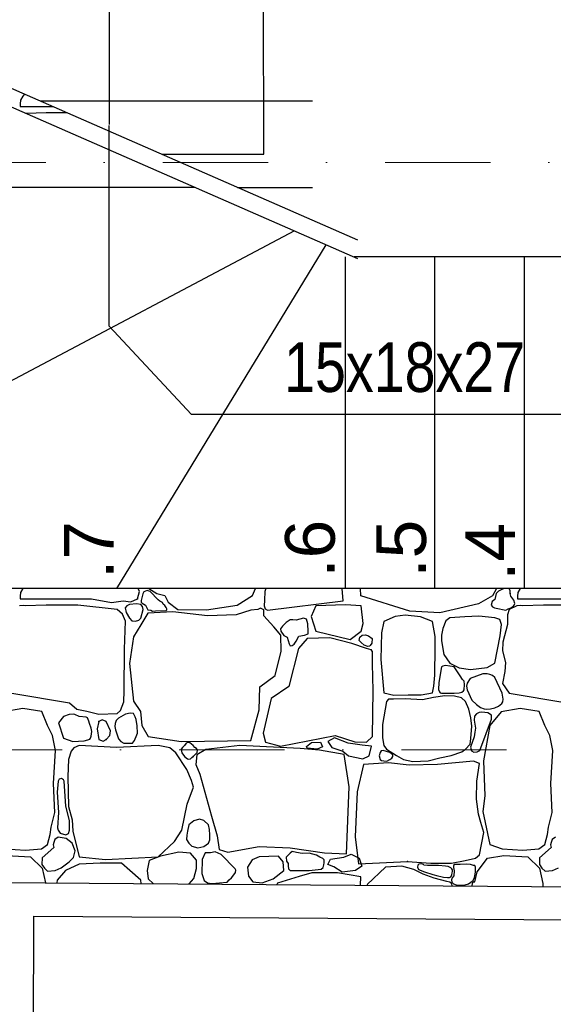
# Model space of a CAD drawing. Header units: millimetres. Extents: x 77315 to 1043159, y -108895 to -47794.
# Tile 47 of 87: x 102504 to 104114, y -101023 to -98052. Entities that reach past the tile are written whole.
import ezdxf

# ---------------------------------------------------------------- set-up
doc = ezdxf.new("R2010")
doc.units = ezdxf.units.MM
doc.header["$MEASUREMENT"] = 0
doc.linetypes.add('Dot & Dashed', pattern=[670.277762, 317.5, -176.388889, 0, -176.388874])
for name, color, linetype in [('_HATCH', 7, 'Continuous'), ('PRZERYWANA', 7, 'Continuous'), ('SCHODY', 7, 'Continuous'), ('Structural - Bearing', 7, 'Continuous'), ('Structural - Grid', 7, 'Continuous')]:
    doc.layers.add(name, color=color, linetype=linetype)
doc.styles.add('STYL_AUTOMATYCZNY_1', font='arial.ttf')
doc.styles.add('STYL_AUTOMATYCZNY_3', font='arial.ttf', dxfattribs={"width": 0.8})

# ---------------------------------------------------------------- blocks, each defined once
blk = doc.blocks.new('*X14')
at = {"layer": '_HATCH'}
for p, q in [((102518.9, -98276.4), (102513.9, -98282.3)), ((102505.5, -98305.3), (102505.4, -98313.4)), ((102506.4, -98294.8), (102505.5, -98305.3)), ((102513.9, -98282.3), (102506.4, -98294.8)), ((102505.4, -98313.4), (102509.7, -98314.1)), ((102509.7, -98314.1), (102604.5, -98313.9)), ((102584.4, -98333.1), (102524.4, -98334.6)), ((102647.7, -98332.8), (102584.4, -98333.1)), ((102505.5, -99791), (102505.4, -99799.1)), ((102506.4, -99780.5), (102505.5, -99791)), ((102513.9, -99767.9), (102506.4, -99780.5)), ((102514, -99767.8), (102513.9, -99767.9)), ((102859.4, -99799.7), (102866, -99777)), ((102866, -99777), (102861.8, -99767.8)), ((102875.6, -99784.1), (102870.4, -99804.6)), ((102879.3, -99777.9), (102875.6, -99784.1)), ((102889.4, -99774.3), (102879.3, -99777.9)), ((102898.1, -99777), (102889.4, -99774.3)), ((102894.3, -99767.8), (102917.6, -99783.2)), ((102922.4, -99802.5), (102898.1, -99777)), ((102917.6, -99783.2), (102942.3, -99789.8)), ((102942.3, -99789.8), (102951.8, -99809.2)), ((103160.3, -99818.3), (103206.5, -99789.8)), ((103206.5, -99789.8), (103215.6, -99767.8)), ((103244.2, -99777.7), (103242.4, -99802.9)), ((103247, -99767.8), (103244.2, -99777.7)), ((103479.6, -99805.1), (103477.4, -99767.8)), ((103533.3, -99790.2), (103532.4, -99767.8)), ((103681.6, -99836.8), (103533.3, -99790.2)), ((103930.8, -99790.6), (103888.3, -99814.2)), ((103942, -99770), (103930.8, -99790.6)), ((103941.1, -99783.2), (103937, -99801.3)), ((103948.9, -99775.9), (103941.1, -99783.2)), ((103942.3, -99767.8), (103942, -99770)), ((103960.7, -99770.6), (103948.9, -99775.9)), ((103967.3, -99767.8), (103960.7, -99770.6)), ((103983.9, -99775.3), (103980.7, -99767.8)), ((103983.3, -99783.2), (103983.9, -99775.3)), ((103986.2, -99791.4), (103983.3, -99783.2)), ((103994.9, -99803), (103986.2, -99791.4)), ((104005.5, -99791), (104005.4, -99799.1)), ((104006.4, -99780.5), (104005.5, -99791)), ((104013.9, -99767.9), (104006.4, -99780.5)), ((104014, -99767.8), (104013.9, -99767.9)), ((102515, -99819.4), (102503.5, -99820.1)), ((102505.4, -99799.1), (102509.7, -99799.7)), ((102509.7, -99799.7), (102721.1, -99799.3)), ((102520.5, -99820.4), (102515, -99819.4)), ((102584.4, -99818.7), (102520.5, -99820.4)), ((102679.8, -99818.3), (102584.4, -99818.7)), ((102798.7, -99831.5), (102679.8, -99818.3)), ((102721.1, -99799.3), (102780.9, -99810.9)), ((102780.9, -99810.9), (102816.4, -99805.9)), ((102816.4, -99805.9), (102840, -99808.4)), ((102827.3, -99820), (102822.7, -99826.7)), ((102835.8, -99816.6), (102827.3, -99820)), ((102856.8, -99814.5), (102835.8, -99816.6)), ((102840, -99808.4), (102859.4, -99799.7)), ((102869.3, -99816.6), (102856.8, -99814.5)), ((102875.3, -99822.3), (102869.3, -99816.6)), ((102870.4, -99804.6), (102870.7, -99809.7)), ((102870.7, -99809.7), (102873.9, -99812.6)), ((102873.9, -99812.6), (102884, -99818.7)), ((102876.8, -99831.3), (102875.3, -99822.3)), ((102884, -99818.7), (102890.5, -99832.1)), ((102927.5, -99806.3), (102922.4, -99802.5)), ((102934.7, -99810.9), (102927.5, -99806.3)), ((102937.2, -99815.5), (102934.7, -99810.9)), ((102942.4, -99819.9), (102937.2, -99815.5)), ((102946.1, -99825.2), (102942.4, -99819.9)), ((102951.8, -99809.2), (102981.1, -99831.9)), ((103067.8, -99832.7), (103160.3, -99818.3)), ((103242.4, -99802.9), (103241.5, -99820.7)), ((103241.5, -99820.7), (103244.4, -99830)), ((103251.5, -99833.6), (103479.6, -99805.1)), ((103397.7, -99820.7), (103383.3, -99852.3)), ((103486.6, -99817.3), (103397.7, -99820.7)), ((103533.9, -99820.7), (103486.6, -99817.3)), ((103540.6, -99874.3), (103533.9, -99820.7)), ((103888.3, -99814.2), (103772, -99841.3)), ((103929.1, -99807.6), (103926.8, -99818.7)), ((103926.8, -99818.7), (103930, -99824)), ((103937, -99801.3), (103929.1, -99807.6)), ((104003.5, -99820.1), (103980.8, -99831.5)), ((103983.3, -99827.4), (103992.5, -99822.4)), ((103992.5, -99822.4), (103995.4, -99818.1)), ((103997.4, -99813.4), (103994.9, -99803)), ((103995.4, -99818.1), (103997.4, -99813.4)), ((104015, -99819.4), (104003.5, -99820.1)), ((104005.4, -99799.1), (104009.7, -99799.7)), ((104009.7, -99799.7), (104221.1, -99799.3)), ((104020.5, -99820.4), (104015, -99819.4)), ((104084.4, -99818.7), (104020.5, -99820.4)), ((104179.8, -99818.3), (104084.4, -99818.7)), ((102814.6, -99845.6), (102798.7, -99831.5)), ((102823.1, -99867.2), (102814.6, -99845.6)), ((102822.7, -99826.7), (102825.6, -99840.8)), ((102825.6, -99840.8), (102835.8, -99857.9)), ((102869.3, -99857.9), (102876.8, -99831.3)), ((102890.7, -99843.1), (102869.3, -99877.4)), ((102890.5, -99832.1), (102899.8, -99834)), ((102965.9, -99838.9), (102890.7, -99843.1)), ((102899.8, -99834), (102905.4, -99836.3)), ((102905.4, -99836.3), (102913.6, -99835.8)), ((102913.6, -99835.8), (102945.9, -99834.9)), ((102945.9, -99834.9), (102948.3, -99832.9)), ((102948.2, -99829.7), (102946.1, -99825.2)), ((102948.3, -99832.9), (102948.2, -99829.7)), ((103070.7, -99850.9), (102965.9, -99838.9)), ((102981.1, -99831.9), (103067.8, -99832.7)), ((103157.8, -99848), (103070.7, -99850.9)), ((103201.2, -99833.2), (103157.8, -99848)), ((103222.9, -99831.7), (103201.2, -99833.2)), ((103230.3, -99827.9), (103222.9, -99831.7)), ((103240.9, -99832.4), (103230.3, -99827.9)), ((103240.4, -99850.9), (103240.9, -99832.4)), ((103270.9, -99883.5), (103240.4, -99850.9)), ((103244.4, -99830), (103251.5, -99833.6)), ((103383.3, -99852.3), (103397.7, -99897.4)), ((103636.7, -99852.3), (103602.8, -99868.2)), ((103667.1, -99848.8), (103636.7, -99852.3)), ((103713.4, -99853.4), (103667.1, -99848.8)), ((103772, -99841.3), (103681.6, -99836.8)), ((103749, -99868.2), (103713.4, -99853.4)), ((103846.8, -99853.4), (103801.9, -99856.4)), ((103889, -99852), (103846.8, -99853.4)), ((103937.7, -99856.4), (103889, -99852)), ((103930, -99824), (103932.2, -99824.7)), ((103932.2, -99824.7), (103936.7, -99826.9)), ((103936.7, -99826.9), (103941.1, -99827.4)), ((103941.1, -99827.4), (103970.8, -99834)), ((103970.8, -99834), (103977.4, -99829.1)), ((103976.1, -99848.1), (103975.6, -99876.6)), ((103980.8, -99831.5), (103976.1, -99848.1)), ((103977.4, -99829.1), (103983.3, -99827.4)), ((102820.9, -99951.4), (102823.1, -99867.2)), ((102835.8, -99857.9), (102842.6, -99865.7)), ((102842.6, -99865.7), (102853.4, -99866.8)), ((102869.3, -99877.4), (102847.8, -99913.7)), ((102853.4, -99866.8), (102863.5, -99863.6)), ((102863.5, -99863.6), (102869.3, -99857.9)), ((103297.3, -99881.8), (103291.5, -99890.4)), ((103308.5, -99870.6), (103297.3, -99881.8)), ((103320.6, -99863), (103308.5, -99870.6)), ((103328.4, -99862.8), (103320.6, -99863)), ((103337.8, -99863.7), (103328.4, -99862.8)), ((103360.2, -99857.9), (103337.8, -99863.7)), ((103369.5, -99861.1), (103360.2, -99857.9)), ((103373.2, -99875), (103369.5, -99861.1)), ((103374.7, -99897.6), (103373.2, -99875)), ((103533.9, -99897.4), (103540.6, -99874.3)), ((103602.8, -99868.2), (103595.6, -99901.8)), ((103757.7, -99912.8), (103749, -99868.2)), ((103789.5, -99866.1), (103780.3, -99888.9)), ((103801.9, -99856.4), (103789.5, -99866.1)), ((103952.2, -99861.8), (103937.7, -99856.4)), ((103957.4, -99877.1), (103952.2, -99861.8)), ((103953.4, -99911.4), (103957.4, -99877.1)), ((103975.6, -99876.6), (103961.9, -99930.2)), ((103291.6, -99908.7), (103270.9, -99883.5)), ((103291.5, -99890.4), (103291.6, -99897.4)), ((103291.6, -99897.4), (103301.4, -99910.1)), ((103293.2, -99957), (103291.6, -99908.7)), ((103301.4, -99910.1), (103311.4, -99915.1)), ((103338, -99927.4), (103346.1, -99911.8)), ((103346.1, -99911.8), (103363.8, -99908.8)), ((103363.8, -99908.8), (103374.3, -99904.5)), ((103374.3, -99904.5), (103374.7, -99897.6)), ((103397.7, -99897.4), (103500.8, -99921.9)), ((103500.8, -99921.9), (103533.9, -99897.4)), ((103530.4, -99915.5), (103537.7, -99908.9)), ((103537.7, -99908.9), (103547.7, -99907.7)), ((103547.7, -99907.7), (103556.9, -99910.9)), ((103556.9, -99910.9), (103568, -99919.4)), ((103595.6, -99901.8), (103594, -99982.7)), ((103757.4, -99945.8), (103757.7, -99912.8)), ((103780.3, -99888.9), (103776.8, -99908.9)), ((103776.8, -99908.9), (103777.1, -99925.9)), ((103937.7, -99993), (103953.4, -99911.4)), ((102847.8, -99913.7), (102835.8, -99995)), ((103311.4, -99915.1), (103317.6, -99935.5)), ((103317.6, -99935.5), (103319.8, -99941)), ((103319.8, -99941), (103326.4, -99940.2)), ((103326.4, -99940.2), (103332.1, -99935.7)), ((103332.1, -99935.7), (103338, -99927.4)), ((103371.6, -99919.4), (103345.2, -99949.2)), ((103440.2, -99917), (103371.6, -99919.4)), ((103506.2, -99933.9), (103440.2, -99917)), ((103550.8, -99949.2), (103506.2, -99933.9)), ((103528.7, -99925.3), (103530.4, -99915.5)), ((103533.9, -99931.6), (103528.7, -99925.3)), ((103543, -99939.3), (103533.9, -99931.6)), ((103554.2, -99943.3), (103543, -99939.3)), ((103561.8, -99939.9), (103559.2, -99942.7)), ((103566.1, -99933.6), (103561.8, -99939.9)), ((103568, -99919.4), (103566.1, -99933.6)), ((103777.1, -99925.9), (103783.9, -99967.8)), ((103961.9, -99930.2), (103960.2, -99956.2)), ((102819.6, -100076.9), (102820.9, -99951.4)), ((103274.6, -100030.9), (103293.2, -99957)), ((103345.2, -99949.2), (103316.3, -100063.9)), ((103564.2, -99952.9), (103550.8, -99949.2)), ((103559.2, -99942.7), (103554.2, -99943.3)), ((103568.4, -99957.9), (103564.2, -99952.9)), ((103568.6, -99962), (103568.4, -99957.9)), ((103569, -99995.8), (103568.6, -99962)), ((103756.2, -100029.5), (103757.4, -99945.8)), ((103783.9, -99967.8), (103801.9, -99993)), ((103960.2, -99956.2), (103969.3, -99991.3)), ((102835.8, -99995), (102847.4, -100107.7)), ((103570.6, -100075.5), (103569, -99995.8)), ((103594, -99982.7), (103602.8, -100083)), ((103788.8, -100000.4), (103780.3, -100002.8)), ((103814.8, -100004.9), (103788.8, -100000.4)), ((103801.9, -99993), (103830.1, -100007.3)), ((103914.3, -100006.8), (103937.7, -99993)), ((103969.3, -99991.3), (103967.9, -100018.5)), ((103228.8, -100064.7), (103274.6, -100030.9)), ((103753.7, -100062.9), (103756.2, -100029.5)), ((103777.1, -100004.9), (103768.3, -100052.2)), ((103780.3, -100002.8), (103777.1, -100004.9)), ((103832.6, -100031.7), (103814.8, -100004.9)), ((103830.1, -100007.3), (103864.1, -100012.7)), ((103840.2, -100042.4), (103832.6, -100031.7)), ((103901.6, -100025.9), (103863.2, -100040)), ((103864.1, -100012.7), (103914.3, -100006.8)), ((103914.2, -100025.4), (103901.6, -100025.9)), ((103922.2, -100027.3), (103914.2, -100025.4)), ((103930.6, -100031), (103922.2, -100027.3)), ((103937.5, -100036.7), (103930.6, -100031)), ((103967.9, -100018.5), (103960.6, -100054.4)), ((103768.3, -100052.2), (103768, -100072.5)), ((103844.8, -100047.6), (103840.2, -100042.4)), ((103846.3, -100057.6), (103844.8, -100047.6)), ((103845, -100074), (103846.3, -100057.6)), ((103854.3, -100053.4), (103852.3, -100062.5)), ((103863.2, -100040), (103854.3, -100053.4)), ((103960, -100084.3), (103937.5, -100036.7)), ((103960.6, -100054.4), (103980.8, -100084.1)), ((102480.8, -100084.1), (102654.2, -100113.6)), ((102818.8, -100110.5), (102819.6, -100076.9)), ((103227.2, -100134.5), (103228.8, -100064.7)), ((103316.3, -100063.9), (103262.7, -100099.8)), ((103568.1, -100214.6), (103570.6, -100075.5)), ((103602.8, -100083), (103633.2, -100089.8)), ((103633.2, -100089.8), (103675.6, -100089.2)), ((103675.6, -100089.2), (103715.8, -100089.1)), ((103715.8, -100089.1), (103749, -100083)), ((103749, -100083), (103753.7, -100062.9)), ((103768, -100072.5), (103770.6, -100079.5)), ((103770.6, -100079.5), (103772.2, -100083.5)), ((103772.2, -100083.5), (103777.1, -100084.3)), ((103777.1, -100084.3), (103814.8, -100084.3)), ((103814.8, -100084.3), (103830.4, -100083)), ((103830.4, -100083), (103837.6, -100081.2)), ((103837.6, -100081.2), (103843, -100077.3)), ((103843, -100077.3), (103845, -100074)), ((103852.3, -100062.5), (103853.9, -100073.6)), ((103853.9, -100073.6), (103867.7, -100105.6)), ((103962.9, -100102.5), (103960, -100084.3)), ((103980.8, -100084.1), (104154.2, -100113.6)), ((102654.2, -100113.6), (102677.1, -100131.8)), ((102808.8, -100136.7), (102818.8, -100110.5)), ((102847.4, -100107.7), (102868.9, -100139.5)), ((103262.7, -100099.8), (103239.1, -100205.1)), ((103610.6, -100109.2), (103598.6, -100178.9)), ((103616.9, -100102.2), (103610.6, -100109.2)), ((103631.9, -100101.7), (103616.9, -100102.2)), ((103666.7, -100101.1), (103631.9, -100101.7)), ((103719.7, -100104.4), (103666.7, -100101.1)), ((103753, -100097.1), (103719.7, -100104.4)), ((103786.9, -100092.4), (103753, -100097.1)), ((103815.4, -100092.9), (103786.9, -100092.4)), ((103837.4, -100097.8), (103815.4, -100092.9)), ((103849.3, -100109.2), (103837.4, -100097.8)), ((103859.1, -100131.9), (103849.3, -100109.2)), ((103867.7, -100105.6), (103882.4, -100118.3)), ((103882.4, -100118.3), (103894, -100127.3)), ((103948.9, -100122.9), (103959, -100114.7)), ((103959, -100114.7), (103961.8, -100110.3)), ((103961.8, -100110.3), (103962.9, -100102.5)), ((102514.3, -100130), (102456.5, -100140.7)), ((102571.2, -100139), (102514.3, -100130)), ((102588.2, -100181.1), (102571.2, -100139)), ((102654.1, -100148.3), (102636.5, -100154.3)), ((102667.4, -100147.3), (102654.1, -100148.3)), ((102670.3, -100148.6), (102667.4, -100147.3)), ((102683.5, -100154.3), (102670.3, -100148.6)), ((102677.1, -100131.8), (102706.8, -100138.8)), ((102706.8, -100138.8), (102743.5, -100147.1)), ((102743.5, -100147.1), (102798.7, -100145.2)), ((102798.7, -100145.2), (102808.8, -100136.7)), ((102823.2, -100147.2), (102802, -100159.7)), ((102837.8, -100144), (102823.2, -100147.2)), ((102848.1, -100145.4), (102837.8, -100144)), ((102852.3, -100155.6), (102848.1, -100145.4)), ((102868.9, -100139.5), (102873, -100181.1)), ((103201.2, -100227), (103227.2, -100134.5)), ((103864.7, -100158.6), (103859.1, -100131.9)), ((103881.7, -100145.9), (103876.5, -100153.1)), ((103890.5, -100142.3), (103881.7, -100145.9)), ((103898.4, -100141.3), (103890.5, -100142.3)), ((103894, -100127.3), (103905.3, -100131.5)), ((103916, -100143.2), (103898.4, -100141.3)), ((103905.3, -100131.5), (103912.3, -100132)), ((103912.3, -100132), (103924.4, -100131.1)), ((103927.3, -100150.7), (103916, -100143.2)), ((103956.5, -100140.7), (103922.2, -100181.1)), ((103924.4, -100131.1), (103937, -100128.1)), ((103937, -100128.1), (103948.9, -100122.9)), ((104014.3, -100130), (103956.5, -100140.7)), ((104071.2, -100139), (104014.3, -100130)), ((104088.2, -100181.1), (104071.2, -100139)), ((102636.5, -100154.3), (102621.2, -100173.7)), ((102621.2, -100173.7), (102636.5, -100220)), ((102705.1, -100156.8), (102683.5, -100154.3)), ((102709.1, -100158.9), (102705.1, -100156.8)), ((102713, -100168), (102709.1, -100158.9)), ((102714.5, -100175.8), (102713, -100168)), ((102719.7, -100189.3), (102714.5, -100175.8)), ((102743, -100170), (102737.6, -100191.9)), ((102753.1, -100164.6), (102743, -100170)), ((102764.8, -100170), (102753.1, -100164.6)), ((102778, -100198.1), (102764.8, -100170)), ((102792.6, -100175.7), (102791.3, -100184.5)), ((102795.2, -100166.8), (102792.6, -100175.7)), ((102802, -100159.7), (102795.2, -100166.8)), ((102855.3, -100163.3), (102852.3, -100155.6)), ((102858.8, -100182.1), (102855.3, -100163.3)), ((103598.6, -100178.9), (103599.1, -100218.5)), ((103867.8, -100183.9), (103864.7, -100158.6)), ((103876.5, -100153.1), (103875.4, -100165.9)), ((103875.4, -100165.9), (103879.2, -100189.2)), ((103892.5, -100257.5), (103927.1, -100162.4)), ((103927.1, -100162.4), (103927.8, -100155.4)), ((103927.8, -100155.4), (103927.3, -100150.7)), ((102603.4, -100212.1), (102588.2, -100181.1)), ((102722.3, -100199.3), (102719.7, -100189.3)), ((102720.1, -100213.3), (102722.3, -100199.3)), ((102737.6, -100191.9), (102743, -100223.7)), ((102776, -100211.3), (102778, -100198.1)), ((102791.3, -100184.5), (102792.9, -100194.4)), ((102792.9, -100194.4), (102802, -100221.6)), ((102856, -100215.2), (102859.8, -100204.3)), ((102859.8, -100204.3), (102858.8, -100182.1)), ((102873, -100181.1), (102892.4, -100215)), ((103239.1, -100205.1), (103245.3, -100231.9)), ((103865.2, -100220.8), (103867.8, -100183.9)), ((103877.3, -100201.7), (103874.7, -100215.9)), ((103879.2, -100189.2), (103877.3, -100201.7)), ((103922.2, -100181.1), (103902.8, -100288.5)), ((104103.4, -100212.1), (104088.2, -100181.1)), ((102612.9, -100257.5), (102603.4, -100212.1)), ((102636.5, -100220), (102664.5, -100229.4)), ((102664.5, -100229.4), (102698.4, -100227.4)), ((102698.4, -100227.4), (102710.3, -100225.3)), ((102710.3, -100225.3), (102716.1, -100223)), ((102716.1, -100223), (102717.8, -100220)), ((102717.8, -100220), (102720.1, -100213.3)), ((102743, -100223.7), (102756, -100229.1)), ((102756, -100229.1), (102764.8, -100223.7)), ((102764.8, -100223.7), (102776, -100211.3)), ((102802, -100221.6), (102809.7, -100229.9)), ((102809.7, -100229.9), (102818.4, -100234.6)), ((102818.4, -100234.6), (102830.8, -100234.8)), ((102830.8, -100234.8), (102844.5, -100234.4)), ((102844.5, -100234.4), (102847.3, -100231.1)), ((102847.3, -100231.1), (102850.3, -100227.1)), ((102850.3, -100227.1), (102852.3, -100221.6)), ((102852.3, -100221.6), (102856, -100215.2)), ((102892.4, -100215), (102991, -100230.3)), ((102991, -100230.3), (103201.2, -100227)), ((103006.5, -100234.8), (103001, -100241.8)), ((103011.8, -100232.5), (103006.5, -100234.8)), ((103017.1, -100233.6), (103011.8, -100232.5)), ((103027.8, -100241.8), (103017.1, -100233.6)), ((103245.3, -100231.9), (103290.7, -100244.3)), ((103290.7, -100244.3), (103455.9, -100211.3)), ((103369.5, -100244.7), (103384.7, -100232.4)), ((103384.7, -100232.4), (103411.2, -100231.4)), ((103411.2, -100231.4), (103418, -100246.2)), ((103454.3, -100219.2), (103434.2, -100229.5)), ((103434.2, -100229.5), (103446, -100248.1)), ((103495.6, -100234.9), (103454.3, -100219.2)), ((103455.9, -100211.3), (103515.3, -100231.1)), ((103537.8, -100240.8), (103495.6, -100234.9)), ((103515.3, -100231.1), (103550.8, -100231.9)), ((103550.8, -100231.9), (103568.1, -100214.6)), ((103599.1, -100218.5), (103602.4, -100241.8)), ((103849.3, -100253.3), (103862.6, -100238.3)), ((103862.6, -100238.3), (103865.2, -100220.8)), ((103874.7, -100215.9), (103864.5, -100247.3)), ((104112.9, -100257.5), (104103.4, -100212.1)), ((102606.7, -100356.2), (102612.9, -100257.5)), ((102659.2, -100259.2), (102652.1, -100283.9)), ((102667.8, -100249.3), (102659.2, -100259.2)), ((102684.3, -100241.8), (102667.8, -100249.3)), ((102796.6, -100248), (102684.3, -100241.8)), ((102922.4, -100241.8), (102796.6, -100248)), ((102956.8, -100249.3), (102922.4, -100241.8)), ((102975.8, -100264.1), (102956.8, -100249.3)), ((103008.4, -100314.1), (102975.8, -100264.1)), ((102995, -100247.9), (102991.5, -100253.4)), ((102991.5, -100253.4), (102993.3, -100263.8)), ((102993.3, -100263.8), (103001, -100274.9)), ((103001, -100241.8), (102995, -100247.9)), ((103032.4, -100248.4), (103027.8, -100241.8)), ((103027.8, -100274.9), (103039.6, -100263.4)), ((103037.3, -100250.9), (103032.4, -100248.4)), ((103040.4, -100256.2), (103037.3, -100250.9)), ((103066.2, -100253.8), (103038.5, -100270.3)), ((103039.6, -100263.4), (103040.4, -100256.2)), ((103168.1, -100241.8), (103066.2, -100253.8)), ((103350.2, -100250.9), (103168.1, -100241.8)), ((103408.4, -100256.3), (103350.2, -100250.9)), ((103371.9, -100250.1), (103369.5, -100244.7)), ((103401.9, -100252.5), (103371.9, -100250.1)), ((103418, -100246.2), (103401.9, -100252.5)), ((103483, -100269.4), (103408.4, -100256.3)), ((103446, -100248.1), (103478.9, -100258.9)), ((103478.9, -100258.9), (103496.1, -100273.6)), ((103565.2, -100243.7), (103537.8, -100240.8)), ((103558.9, -100273.6), (103565.2, -100243.7)), ((103591.5, -100263.5), (103588.7, -100272.7)), ((103594.3, -100258.4), (103591.5, -100263.5)), ((103601, -100257.3), (103594.3, -100258.4)), ((103620.5, -100263.5), (103601, -100257.3)), ((103602.4, -100241.8), (103610.6, -100253.3)), ((103610.6, -100253.3), (103641.2, -100272.5)), ((103629.9, -100269.6), (103620.5, -100263.5)), ((103805.8, -100271.7), (103838.3, -100261.2)), ((103838.3, -100261.2), (103849.3, -100253.3)), ((103864.5, -100247.3), (103866.8, -100257.9)), ((103866.8, -100257.9), (103873.9, -100261.8)), ((103873.9, -100261.8), (103884.2, -100261.2)), ((103884.2, -100261.2), (103892.5, -100257.5)), ((104106.7, -100356.2), (104112.9, -100257.5)), ((102652.1, -100283.9), (102649.3, -100335.9)), ((103001, -100274.9), (103010.3, -100282.2)), ((103010.3, -100282.2), (103015, -100283.6)), ((103015, -100283.6), (103019.9, -100282.1)), ((103019.9, -100282.1), (103023.3, -100278.6)), ((103023.3, -100278.6), (103027.8, -100274.9)), ((103038.5, -100270.3), (103035.6, -100299.6)), ((103498, -100366.5), (103483, -100269.4)), ((103496.1, -100273.6), (103539.2, -100282.5)), ((103539.2, -100282.5), (103558.9, -100273.6)), ((103616.5, -100294.6), (103541.8, -100299.2)), ((103588.7, -100272.7), (103591.5, -100283.7)), ((103591.5, -100283.7), (103595.5, -100286.7)), ((103595.5, -100286.7), (103602.2, -100288.2)), ((103602.2, -100288.2), (103612.1, -100288.7)), ((103612.1, -100288.7), (103620.5, -100283.7)), ((103678.7, -100301.5), (103616.5, -100294.6)), ((103620.5, -100283.7), (103626.6, -100280.2)), ((103626.6, -100280.2), (103629.4, -100275.6)), ((103629.4, -100275.6), (103629.9, -100269.6)), ((103641.2, -100272.5), (103661.6, -100283.7)), ((103661.6, -100283.7), (103690.1, -100290.3)), ((103764.6, -100298.8), (103678.7, -100301.5)), ((103690.1, -100290.3), (103736.6, -100287.7)), ((103736.6, -100287.7), (103771.5, -100279.2)), ((103873.3, -100289.3), (103764.6, -100298.8)), ((103771.5, -100279.2), (103805.8, -100271.7)), ((103891.5, -100296.1), (103873.3, -100289.3)), ((103883, -100349.6), (103891.5, -100296.1)), ((103902.8, -100288.5), (103906.9, -100393.7)), ((103022.8, -100347.9), (103008.4, -100314.1)), ((103035.6, -100299.6), (103047.4, -100328.9)), ((103541.8, -100299.2), (103522.4, -100382.1)), ((102610, -100443.7), (102606.7, -100356.2)), ((102620.4, -100349.6), (102617.3, -100383.2)), ((102623.5, -100343.7), (102620.4, -100349.6)), ((102630.1, -100341.4), (102623.5, -100343.7)), ((102636.4, -100345.6), (102630.1, -100341.4)), ((102638.1, -100349.6), (102636.4, -100345.6)), ((102643.4, -100425.3), (102638.1, -100349.6)), ((102649.3, -100335.9), (102651.3, -100426.3)), ((103028.6, -100367.7), (103022.8, -100347.9)), ((103047.4, -100328.9), (103083.1, -100455.2)), ((103882.1, -100403.8), (103883, -100349.6)), ((104110, -100443.7), (104106.7, -100356.2)), ((102617.3, -100383.2), (102621.9, -100444)), ((103009.6, -100418.5), (103028.6, -100367.7)), ((103490.1, -100569.2), (103498, -100366.5)), ((103522.4, -100382.1), (103515.9, -100517.7)), ((103888.5, -100449.1), (103882.1, -100403.8)), ((103906.9, -100393.7), (103901.2, -100441.2)), ((102598.9, -100488.7), (102610, -100443.7)), ((102621.9, -100444), (102618.3, -100490)), ((102654.7, -100468.7), (102643.4, -100425.3)), ((102651.3, -100426.3), (102662.5, -100466)), ((102993.9, -100497.8), (103009.6, -100418.5)), ((103901.2, -100441.2), (103922.2, -100541.1)), ((104098.9, -100488.7), (104110, -100443.7)), ((102654.5, -100497.8), (102654.7, -100468.7)), ((102662.5, -100466), (102664.5, -100500.2)), ((103029.4, -100469.4), (103014.8, -100481.3)), ((103046.4, -100464.5), (103029.4, -100469.4)), ((103060.2, -100468.7), (103046.4, -100464.5)), ((103073.5, -100481.3), (103060.2, -100468.7)), ((103083.1, -100455.2), (103100.4, -100514.7)), ((103895.5, -100474.4), (103888.5, -100449.1)), ((103904.4, -100504.4), (103895.5, -100474.4)), ((102596.8, -100510.1), (102598.9, -100488.7)), ((102618.3, -100490), (102620.4, -100497.8)), ((102620.4, -100497.8), (102626.5, -100506.3)), ((102626.5, -100506.3), (102643.1, -100511.5)), ((102651.6, -100507.1), (102654.5, -100497.8)), ((102664.5, -100500.2), (102684.3, -100577.4)), ((102971.6, -100531.2), (102993.9, -100497.8)), ((103010.1, -100500.8), (103008.2, -100512.9)), ((103014.8, -100481.3), (103010.1, -100500.8)), ((103077.3, -100495.7), (103073.5, -100481.3)), ((103077.8, -100511.3), (103077.3, -100495.7)), ((103891.5, -100571.7), (103904.4, -100504.4)), ((104096.8, -100510.1), (104098.9, -100488.7)), ((102588.2, -100541.1), (102596.8, -100510.1)), ((102607.3, -100534.5), (102605, -100541.6)), ((102610.3, -100525.5), (102607.3, -100534.5)), ((102620.4, -100519), (102610.3, -100525.5)), ((102632.7, -100520.5), (102620.4, -100519)), ((102644.4, -100522.3), (102632.7, -100520.5)), ((102643.1, -100511.5), (102651.6, -100507.1)), ((102662.8, -100536.2), (102644.4, -100522.3)), ((102671.7, -100559.5), (102662.8, -100536.2)), ((102922.4, -100577.4), (102971.6, -100531.2)), ((103008.2, -100512.9), (103008, -100525.4)), ((103008, -100525.4), (103014.8, -100536.6)), ((103014.8, -100536.6), (103023.5, -100545.9)), ((103059.8, -100547.1), (103073.5, -100536.6)), ((103073.5, -100536.6), (103077.9, -100526.3)), ((103077.9, -100526.3), (103077.8, -100511.3)), ((103100.4, -100514.7), (103106.2, -100555.6)), ((103515.9, -100517.7), (103525.9, -100599.4)), ((104088.2, -100541.1), (104096.8, -100510.1)), ((104107.3, -100534.5), (104105, -100541.6)), ((104110.3, -100525.5), (104107.3, -100534.5)), ((104120.4, -100519), (104110.3, -100525.5)), ((102459.4, -100553.9), (102522.1, -100557.6)), ((102522.1, -100557.6), (102570, -100553.9)), ((102570, -100553.9), (102588.2, -100541.1)), ((102607.3, -100549.8), (102572.7, -100580.5)), ((102605, -100541.6), (102607.3, -100549.8)), ((102667, -100579.6), (102671.7, -100559.5)), ((102984, -100563.8), (102929.1, -100575.4)), ((103019.1, -100566.7), (102984, -100563.8)), ((103023.5, -100545.9), (103042.1, -100550.5)), ((103042.1, -100550.5), (103059.8, -100547.1)), ((103063.7, -100565.4), (103054.4, -100586.1)), ((103079.9, -100566), (103063.7, -100565.4)), ((103094.3, -100562.3), (103079.9, -100566)), ((103111.6, -100570.8), (103094.3, -100562.3)), ((103106.2, -100555.6), (103132.2, -100564.2)), ((103132.2, -100564.2), (103226.3, -100546.9)), ((103226.3, -100546.9), (103320, -100550.2)), ((103320, -100550.2), (103423.7, -100565.9)), ((103326, -100561.5), (103320, -100567.1)), ((103339, -100564.5), (103326, -100561.5)), ((103356.8, -100567.5), (103339, -100564.5)), ((103423.7, -100565.9), (103490.1, -100569.2)), ((103922.2, -100541.1), (103959.4, -100553.9)), ((103959.4, -100553.9), (104022.1, -100557.6)), ((104022.1, -100557.6), (104070, -100553.9)), ((104070, -100553.9), (104088.2, -100541.1)), ((104107.3, -100549.8), (104072.7, -100580.5)), ((104105, -100541.6), (104107.3, -100549.8)), ((102465.1, -100574.1), (102537, -100577.4)), ((102537, -100577.4), (102571.9, -100612.5)), ((102572.7, -100580.5), (102571.7, -100600.9)), ((102629.3, -100611.4), (102653.7, -100592.6)), ((102653.7, -100592.6), (102667, -100579.6)), ((102684.3, -100577.4), (102763.2, -100585.7)), ((102763.2, -100585.7), (102922.4, -100577.4)), ((102894.9, -100589), (102888.6, -100618.9)), ((102929.1, -100575.4), (102894.9, -100589)), ((103037.7, -100588.2), (103019.1, -100566.7)), ((103037.3, -100612.9), (103037.7, -100588.2)), ((103054.4, -100586.1), (103053.8, -100628.6)), ((103154.5, -100613.8), (103111.6, -100570.8)), ((103205.7, -100586.9), (103191.9, -100609.3)), ((103227.2, -100577.8), (103205.7, -100586.9)), ((103285, -100575.4), (103227.2, -100577.8)), ((103298.6, -100593.1), (103285, -100575.4)), ((103300.9, -100619.1), (103298.6, -100593.1)), ((103320, -100567.1), (103308.5, -100579)), ((103308.5, -100579), (103309.5, -100590.9)), ((103309.5, -100590.9), (103314.3, -100597.9)), ((103377, -100567.1), (103356.8, -100567.5)), ((103399.9, -100573.2), (103377, -100567.1)), ((103409.7, -100578.6), (103399.9, -100573.2)), ((103419, -100583.2), (103409.7, -100578.6)), ((103422.5, -100587), (103419, -100583.2)), ((103421.7, -100602.2), (103422.6, -100595.6)), ((103422.6, -100595.6), (103422.5, -100587)), ((103434.3, -100600.9), (103442.1, -100584.6)), ((103442.1, -100584.6), (103482.4, -100578.6)), ((103482.4, -100578.6), (103504.1, -100569.6)), ((103504.1, -100569.6), (103528.2, -100581.6)), ((103525.9, -100599.4), (103673.7, -100592)), ((103528.2, -100581.6), (103536, -100606.3)), ((103673.7, -100592), (103744, -100597.2)), ((103806.8, -100597.2), (103848.5, -100588.9)), ((103848.5, -100588.9), (103878.8, -100581.7)), ((103878.8, -100581.7), (103891.5, -100571.7)), ((103883.7, -100623.1), (103915.2, -100582)), ((103915.2, -100582), (103965.1, -100574.1)), ((103965.1, -100574.1), (104037, -100577.4)), ((104037, -100577.4), (104071.9, -100612.5)), ((104072.7, -100580.5), (104071.7, -100600.9)), ((102571.7, -100600.9), (102578.8, -100611.9)), ((102571.9, -100612.5), (102582.2, -100656.5)), ((102578.8, -100611.9), (102588.8, -100621.3)), ((102588.8, -100621.3), (102611.7, -100619.5)), ((102611.7, -100619.5), (102629.3, -100611.4)), ((102642.2, -100619.5), (102617.1, -100648)), ((102684.3, -100600.1), (102642.2, -100619.5)), ((102747.1, -100596.8), (102684.3, -100600.1)), ((102811.5, -100597.2), (102747.1, -100596.8)), ((102837.1, -100619.5), (102811.5, -100597.2)), ((102869.3, -100648.4), (102837.1, -100619.5)), ((102888.6, -100618.9), (102892, -100643.9)), ((103030.1, -100643.6), (103037.3, -100612.9)), ((103150.3, -100632.1), (103155.1, -100625.2)), ((103156.1, -100618.1), (103154.5, -100613.8)), ((103155.1, -100625.2), (103156.1, -100618.1)), ((103191.9, -100609.3), (103194.6, -100636.1)), ((103268.9, -100644.7), (103300.9, -100619.1)), ((103314.3, -100597.9), (103314.1, -100605.1)), ((103314.1, -100605.1), (103315, -100613.6)), ((103315, -100613.6), (103320, -100619.1)), ((103320, -100619.1), (103377, -100619.1)), ((103377, -100619.1), (103413.3, -100614.7)), ((103413.3, -100614.7), (103419.8, -100610.3)), ((103419.8, -100610.3), (103421.7, -100602.2)), ((103451.7, -100608.1), (103434.3, -100600.9)), ((103477, -100623.7), (103451.7, -100608.1)), ((103517.3, -100618.9), (103477, -100623.7)), ((103536, -100606.3), (103517.3, -100618.9)), ((103608.2, -100608.6), (103552.7, -100661.4)), ((103656.8, -100605.9), (103608.2, -100608.6)), ((103693.1, -100615.7), (103656.8, -100605.9)), ((103721.7, -100630.4), (103693.1, -100615.7)), ((103705.4, -100602.8), (103704.3, -100609.4)), ((103704.3, -100609.4), (103707.1, -100615.7)), ((103708.3, -100599.5), (103705.4, -100602.8)), ((103707.1, -100615.7), (103725.1, -100623.2)), ((103714.3, -100598.9), (103708.3, -100599.5)), ((103718.6, -100599.8), (103714.3, -100598.9)), ((103721.9, -100601.3), (103718.6, -100599.8)), ((103723.6, -100603.2), (103721.9, -100601.3)), ((103734.4, -100604.1), (103723.6, -100603.2)), ((103725.1, -100623.2), (103750.1, -100631.3)), ((103767.6, -100604), (103734.4, -100604.1)), ((103744, -100597.2), (103806.8, -100597.2)), ((103788.8, -100606), (103767.6, -100604)), ((103797.2, -100607.3), (103788.8, -100606)), ((103804.9, -100611), (103797.2, -100607.3)), ((103807.9, -100613.7), (103804.9, -100611)), ((103809.8, -100617.4), (103807.9, -100613.7)), ((103808.9, -100626), (103809.3, -100621.7)), ((103809.3, -100621.7), (103809.8, -100617.4)), ((103813.3, -100604), (103812.9, -100610.3)), ((103812.9, -100610.3), (103814.8, -100620.4)), ((103816.4, -100601), (103813.3, -100604)), ((103814.8, -100620.4), (103813.8, -100635.3)), ((103820.1, -100601.4), (103816.4, -100601)), ((103833.4, -100600.5), (103820.1, -100601.4)), ((103852, -100599.6), (103833.4, -100600.5)), ((103864.2, -100600.8), (103852, -100599.6)), ((103873.3, -100604), (103864.2, -100600.8)), ((103877.3, -100604.5), (103873.3, -100604)), ((103876, -100640.6), (103878.7, -100624)), ((103879.3, -100609), (103877.3, -100604.5)), ((103877.4, -100652.9), (103883.7, -100623.1)), ((103878.7, -100624), (103879.3, -100609)), ((104071.7, -100600.9), (104078.8, -100611.9)), ((104071.9, -100612.5), (104082.6, -100658.1)), ((104078.8, -100611.9), (104088.8, -100621.3)), ((104088.8, -100621.3), (104111.7, -100619.5)), ((104111.7, -100619.5), (104129.3, -100611.4)), ((102617.1, -100648), (102616, -100656.7)), ((102870.7, -100658.5), (102869.3, -100648.4)), ((102892, -100643.9), (102907.2, -100658.8)), ((103015.7, -100659.6), (103030.1, -100643.6)), ((103053.8, -100628.6), (103061.3, -100649.5)), ((103061.3, -100649.5), (103070.9, -100656.4)), ((103083.9, -100658.8), (103130.2, -100654.3)), ((103130.2, -100654.3), (103136.5, -100647.3)), ((103136.4, -100647.6), (103143.4, -100641.4)), ((103143.4, -100641.4), (103150.3, -100632.1)), ((103194.6, -100636.1), (103207.8, -100653)), ((103207.8, -100653), (103236.2, -100655.9)), ((103236.2, -100655.9), (103268.9, -100644.7)), ((103307.7, -100649.3), (103282, -100657)), ((103347.7, -100637.7), (103307.7, -100649.3)), ((103385.7, -100626.1), (103347.7, -100637.7)), ((103424.1, -100626.1), (103385.7, -100626.1)), ((103462.5, -100626.1), (103424.1, -100626.1)), ((103533.4, -100637.9), (103462.5, -100626.1)), ((103532.3, -100663.3), (103533.4, -100637.9)), ((103755, -100641.8), (103721.7, -100630.4)), ((103750.1, -100631.3), (103765.2, -100635.4)), ((103773.3, -100647.4), (103755, -100641.8)), ((103765.2, -100635.4), (103774.7, -100637)), ((103793.1, -100652.7), (103773.3, -100647.4)), ((103774.7, -100637), (103782.4, -100639.5)), ((103782.4, -100639.5), (103794.9, -100640.6)), ((103801.6, -100654.3), (103793.1, -100652.7)), ((103794.9, -100640.6), (103800.6, -100640.2)), ((103800.6, -100640.2), (103804.9, -100638.1)), ((103808.2, -100659.7), (103801.6, -100654.3)), ((103804.9, -100638.1), (103807, -100635.4)), ((103809, -100641), (103806.3, -100647.7)), ((103806.3, -100647.7), (103807.7, -100654.8)), ((103807, -100635.4), (103807.8, -100631.7)), ((103807.7, -100654.8), (103813.3, -100659.7)), ((103807.8, -100631.7), (103808.9, -100626)), ((103813.8, -100635.3), (103809, -100641)), ((103858, -100659.7), (103872, -100648.9)), ((103870.6, -100658.1), (103872.4, -100653.4)), ((103872, -100648.9), (103876, -100640.6)), ((103872.4, -100653.4), (103877.4, -100652.9)), ((103070.9, -100656.4), (103083.9, -100658.8)), ((103282, -100657), (103280.1, -100661.5)), ((103552.7, -100661.4), (103553, -100663.4)), ((103809.1, -100665.2), (103808.2, -100659.7)), ((103813.3, -100659.7), (103820.7, -100661.9)), ((103820.7, -100661.9), (103832.4, -100663.1)), ((103832.4, -100663.1), (103847.8, -100662.8)), ((103847.8, -100662.8), (103858, -100659.7)), ((103869.1, -100665.7), (103870.6, -100658.1)), ((104082.6, -100658.1), (104081.8, -100664.4)), ((104081.8, -100664.4), (104082.2, -100667.2))]:
    blk.add_line(p, q, dxfattribs=at)
for p in [(103983.3, -99783.2), (102859.4, -99799.7), (103564.2, -99952.9), (102743, -100170), (102764.8, -100223.7), (103027.8, -100274.9), (103673.7, -100592)]:
    blk.add_point(p, dxfattribs=at)

msp = doc.modelspace()

# ---------------------------------------------------------------- linework, layer by layer
at = {"layer": 'PRZERYWANA'}
for p, q in [((103387.3, -98297.8), (102567.8, -98297.8)), ((103161.3, -98557.8), (103387.3, -98557.8))]:
    msp.add_line(p, q, dxfattribs=at)
msp.add_lwpolyline([(102642.9, -97099.1), (102774.5, -96957.8), (102774.5, -98367.8)], dxfattribs=at)
at = {"layer": 'SCHODY'}
for p, q in [((102195.2, -98134.5), (103523.7, -98716.6)), ((102195.2, -98190.4), (103523.7, -98772.4)), ((103033.8, -98557.8), (102287.3, -98557.8)), ((103333.1, -98688.9), (102287.3, -99243.4)), ((102797, -99767.8), (103429.1, -98731)), ((103487, -99767.8), (103487, -98767.8)), ((103757, -99767.8), (103757, -98767.8)), ((104027, -99767.8), (104027, -98767.8))]:
    msp.add_line(p, q, dxfattribs=at)
msp.add_lwpolyline([(104988.4, -99242.8), (103022.8, -99242.8), (102774.5, -98976.4), (102774.5, -98618.9), (102774.5, -98371.4)], dxfattribs=at)
msp.add_lwpolyline([(102540.9, -103178.9), (102542, -102719.7), (102653.8, -102719.7), (102653.8, -102516.4), (102542.5, -102516.4), (102547, -100756.5), (106537.3, -100784.5), (106537.3, -104505.5), (102541.9, -104505.5), (102543, -104078), (102210.2, -104077.8), (102210.2, -103178.7)], close=True, dxfattribs=at)
at = {"layer": 'Structural - Bearing'}
for p, q in [((103240.6, -98457.9), (103237.3, -96508.9)), ((102933.2, -98457.9), (103240.6, -98457.9)), ((104417.3, -98767.8), (103513.1, -98767.8)), ((103559, -98767.8), (103541, -98767.8)), ((105998.4, -99767.8), (102287.3, -99767.8)), ((102447.3, -100655.5), (106637.3, -100685.5))]:
    msp.add_line(p, q, dxfattribs=at)
at = {"layer": 'Structural - Grid', "linetype": 'Dot & Dashed', "lineweight": 15}
for p, q in [((120683.4, -98482.5), (78814.7, -98482.5)), ((118721.3, -100254.9), (80776.9, -100254.9))]:
    msp.add_line(p, q, dxfattribs=at)

# ---------------------------------------------------------------- block references
at = {"layer": '_HATCH'}
msp.add_blockref('*X14', (0, 0), dxfattribs=at)

# ---------------------------------------------------------------- texts
at = {"layer": 'SCHODY', "insert": (103665.4, -99101.3), "char_height": 150, "attachment_point": 5, "style": 'STYL_AUTOMATYCZNY_3'}
msp.add_mtext('\\A1;{\\pqc;\\fArial|b0|i0|c238|p0;\\W0.800000;15x18x27}', dxfattribs=at)
at = {"layer": 'SCHODY', "char_height": 150, "attachment_point": 5, "rotation": 90, "style": 'STYL_AUTOMATYCZNY_1'}
for s, insert in [('\\A1;{\\pqc;\\fArial|b0|i0|c238|p0;\\W1.000000;.7}', (102713.1, -99652.2)), ('\\A1;{\\pqc;\\fArial|b0|i0|c238|p0;\\W1.000000;.6}', (103380.9, -99648.2)), ('\\A1;{\\pqc;\\fArial|b0|i0|c238|p0;\\W1.000000;.5}', (103655.9, -99648.2)), ('\\A1;{\\pqc;\\fArial|b0|i0|c238|p0;\\W1.000000;.4}', (103923.6, -99657.7))]:
    msp.add_mtext(s, dxfattribs=dict(at, insert=insert))

doc.saveas('drawing.dxf')
